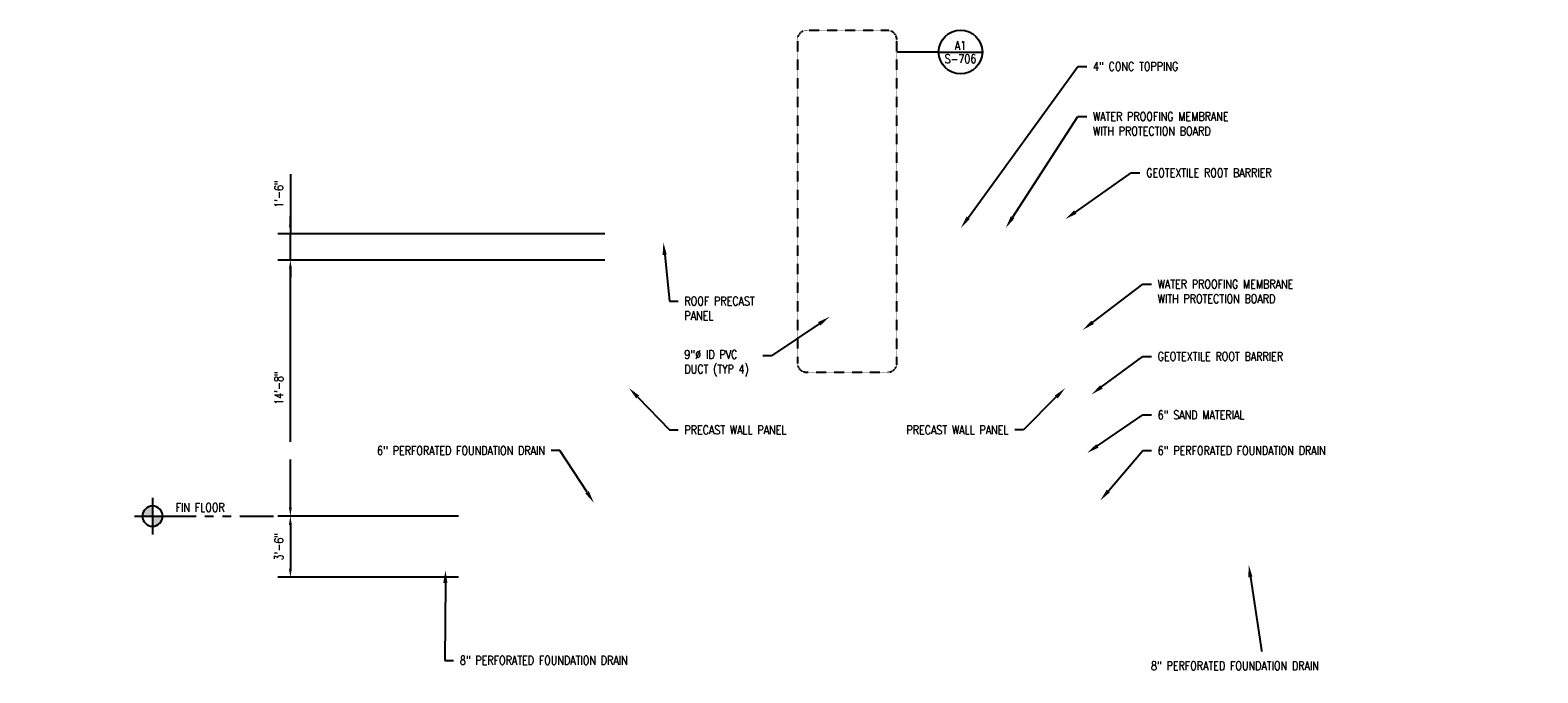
# Model space of a CAD drawing. Header units: inches. Extents: x -4337 to 2827, y -361 to 789.
# Tile 1 of 2: x -1319 to -283, y -361 to 81. Entities that reach past the tile are written whole.
import ezdxf
from ezdxf import colors
from ezdxf.entities.mleader import LeaderData, LeaderLine
from ezdxf.enums import TextEntityAlignment as Align
from ezdxf.math import Vec2, Vec3

# ---------------------------------------------------------------- set-up
doc = ezdxf.new("R2010")
doc.units = ezdxf.units.IN
doc.header["$MEASUREMENT"] = 0
doc.linetypes.add('HIDDEN2', pattern=[0.1875, 0.125, -0.0625])
doc.linetypes.add('PHANTOM2', pattern=[1.25, 0.625, -0.125, 0.125, -0.125, 0.125, -0.125])
doc.layers.get('Defpoints').update_dxf_attribs({"color": 243})
doc.layers.add('S-ANNO-DIMS', color=1, linetype='Continuous')
doc.layers.add('S-ANNO-TEXT', color=2, linetype='Continuous')
doc.layers.add('S-ANNO-SYMB', color=2, linetype='Continuous', lineweight=25)
doc.styles.add('Annotative', font='romans.shx', dxfattribs={"width": 0.8, "height": 0.125})
doc.styles.get("Standard").update_dxf_attribs({"font": 'romans.shx', "width": 0.8})
doc.dimstyles.new('Annotative', dxfattribs={"dimscale": 0, "dimtxt": 0.125, "dimasz": 0.125, "dimexe": 0.179688, "dimexo": 0.0625, "dimgap": 0.09, "dimtad": 1, "dimdec": 3, "dimzin": 3, "dimdsep": 46, "dimlunit": 4, "dimtxsty": 'Annotative', "dimcen": 0.09, "dimclrt": 2, "dimazin": 2, "dimtfac": 1, "dimtdec": 3, "dimtmove": 1, "dimatfit": 3, "dimfxl": 1, "dimtfill": 1, "dimfrac": 2, "dimtolj": 1, "dimtzin": 0, "dimarcsym": 0})

# ---------------------------------------------------------------- blocks, each defined once
blk = doc.blocks.new('ELEVID')
at = {"layer": 'S-ANNO-SYMB'}
blk.add_line((-0.312, 0), (0.312, 0), dxfattribs=at)
blk.add_circle((0, 0), 0.313, dxfattribs=at)
at = {"layer": 'S-ANNO-TEXT', "style": 'Annotative', "width": 0.8}
for tag, p in [('DET_NO', (0, 0.091)), ('REFSHT', (0, -0.096))]:
    blk.add_attdef(tag, text='', height=0.125, dxfattribs=at).set_placement(p, align=Align.MIDDLE_CENTER)
blk = doc.blocks.new('*D14')
at = {"layer": 'Defpoints', "color": 0, "transparency": 16777216}
for p in [(-1021.7, -253), (-1140.4, -295), (-1021.7, -295)]:
    blk.add_point(p, dxfattribs=at)
at = {"layer": 'S-ANNO-DIMS', "color": 0, "lineweight": -2, "transparency": 16777216}
for p, q in [((-1024.7, -253), (-1149, -253)), ((-1140.4, -259), (-1140.4, -289)), ((-1024.7, -295), (-1149, -295))]:
    blk.add_line(p, q, dxfattribs=at)
at = {"layer": 'S-ANNO-DIMS', "color": 0, "transparency": 16777216}
for points in [[(-1141.4, -259), (-1139.4, -259), (-1140.4, -253)], [(-1141.4, -289), (-1139.4, -289), (-1140.4, -295)]]:
    blk.add_solid(points, dxfattribs=at)
at = {"layer": 'S-ANNO-DIMS', "color": 2, "transparency": 16777216, "insert": (-1148.3, -274), "char_height": 6, "attachment_point": 5, "rotation": 90, "style": 'Annotative', "bg_fill": 3, "box_fill_scale": 1.25, "bg_fill_color": 256, "bg_fill_true_color": 13158600, "bg_fill_transparency": 0}
blk.add_mtext('\\A1;3\'-6"', dxfattribs=at)
blk = doc.blocks.new('*D15')
at = {"layer": 'Defpoints', "color": 0, "transparency": 16777216}
for p in [(-1140.4, -77), (-921.2, -77), (-1021.7, -253)]:
    blk.add_point(p, dxfattribs=at)
at = {"layer": 'S-ANNO-DIMS', "color": 0, "lineweight": -2, "transparency": 16777216}
for p, q in [((-924.2, -77), (-1149, -77)), ((-1140.4, -247), (-1140.4, -83)), ((-1024.7, -253), (-1149, -253))]:
    blk.add_line(p, q, dxfattribs=at)
at = {"layer": 'S-ANNO-DIMS', "color": 0, "transparency": 16777216}
for points in [[(-1141.4, -83), (-1139.4, -83), (-1140.4, -77)], [(-1141.4, -247), (-1139.4, -247), (-1140.4, -253)]]:
    blk.add_solid(points, dxfattribs=at)
at = {"layer": 'S-ANNO-DIMS', "color": 2, "transparency": 16777216, "insert": (-1148.3, -165), "char_height": 6, "attachment_point": 5, "rotation": 90, "style": 'Annotative', "bg_fill": 3, "box_fill_scale": 1.25, "bg_fill_color": 256, "bg_fill_true_color": 13158600, "bg_fill_transparency": 0}
blk.add_mtext('\\A1;14\'-8"', dxfattribs=at)
blk = doc.blocks.new('*D16')
at = {"layer": 'Defpoints', "color": 0, "transparency": 16777216}
for p in [(-1140.4, -59), (-921.2, -59), (-921.2, -77)]:
    blk.add_point(p, dxfattribs=at)
at = {"layer": 'S-ANNO-DIMS', "color": 0, "lineweight": -2, "transparency": 16777216}
for p, q in [((-1140.4, -18), (-1140.4, -59)), ((-1140.4, -53), (-1140.4, -47)), ((-924.2, -59), (-1149, -59)), ((-1140.4, -77), (-1140.4, -59)), ((-1140.4, -77), (-1140.4, -59)), ((-924.2, -77), (-1149, -77)), ((-1140.4, -83), (-1140.4, -89))]:
    blk.add_line(p, q, dxfattribs=at)
at = {"layer": 'S-ANNO-DIMS', "color": 0, "transparency": 16777216}
for points in [[(-1141.4, -53), (-1139.4, -53), (-1140.4, -59)], [(-1141.4, -83), (-1139.4, -83), (-1140.4, -77)]]:
    blk.add_solid(points, dxfattribs=at)
at = {"layer": 'S-ANNO-DIMS', "color": 2, "transparency": 16777216, "insert": (-1148.3, -31.7), "char_height": 6, "attachment_point": 5, "rotation": 90, "style": 'Annotative', "bg_fill": 3, "box_fill_scale": 1.25, "bg_fill_color": 256, "bg_fill_true_color": 13158600, "bg_fill_transparency": 0}
blk.add_mtext('\\A1;1\'-6"', dxfattribs=at)
blk = doc.blocks.new('*U9')
h = blk.add_hatch(color=256)
h.paths.add_polyline_path([(1.649, 0), (1.794, 0), (1.794, -0.145, -0.414214)])
h.paths.add_polyline_path([(1.794, 0.145, -0.414214), (1.939, 0), (1.794, 0)])
for p, q in [((1.794, 0.261), (1.794, -0.261)), ((2.055, 0), (1.533, 0))]:
    blk.add_line(p, q)
at = {"linetype": 'PHANTOM2'}
blk.add_line((1.794, 0), (0.062, 0), dxfattribs=at)
blk.add_circle((1.794, 0), 0.145)
for tag, p in [('RLINE_1', (0.654, 0.25)), ('RLINE_2', (0.654, 0.062)), ('RLINE_3', (0.654, -0.156))]:
    blk.add_attdef(tag, p, '', height=0.1)

msp = doc.modelspace()

# ---------------------------------------------------------------- linework, layer by layer
at = {"layer": 'S-ANNO-SYMB', "linetype": 'HIDDEN2', "lineweight": -3}
msp.add_lwpolyline([(-791.7596, 74.6033), (-791.7596, -148.0474, 0.414213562), (-785.7596, -154.0474), (-729.4716, -154.0474, 0.414213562), (-723.4716, -148.0474), (-723.4716, 74.6033, 0.414213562), (-729.4716, 80.6033), (-785.7596, 80.6033, 0.414213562)], format="xyb", close=True, dxfattribs=at)
at = {"layer": 'S-ANNO-SYMB', "lineweight": -3}
msp.add_lwpolyline([(-694.6553, 65.9177), (-694.6553, 65.9177), (-723.4716, 65.7139)], dxfattribs=at)

# ---------------------------------------------------------------- block references
ref = msp.add_blockref('ELEVID', (-679.6553, 65.9177), dxfattribs=dict(at, xscale=48, yscale=48, zscale=48))
ref.add_attrib('DET_NO', 'A1', dxfattribs={"layer": 'S-ANNO-TEXT', "color": 1, "height": 6, "style": 'Annotative', "width": 0.8}).set_placement((-679.6553, 70.2988), align=Align.MIDDLE_CENTER)
ref.add_attrib('REFSHT', 'S-706', dxfattribs={"layer": 'S-ANNO-TEXT', "color": 1, "height": 6, "style": 'Annotative', "width": 0.8}).set_placement((-679.6553, 61.3023), align=Align.MIDDLE_CENTER)

# ---------------------------------------------------------------- dimensions: what is measured, and where the dimension line sits
at = {"layer": 'S-ANNO-DIMS'}
dim = msp.add_linear_dim(base=(-1140.4157, -295.0107), p1=(-1021.6871, -253.0107), p2=(-1021.6871, -295.0107), angle=90, dimstyle='Annotative', override={"dimpost": '\\X'}, dxfattribs=at)
dim.commit()
dim.dimension.update_dxf_attribs({"geometry": '*D14', "text_midpoint": (-1148.3072, -274.0107)})

# ---------------------------------------------------------------- leaders
at = {"layer": 'S-ANNO-TEXT'}
ml = msp.add_multileader_mtext('Standard', dxfattribs=at)
ml.set_content('GEOTEXTILE ROOT BARRIER', color=2, style='Annotative')
ml.set_leader_properties(color=1)
ml.build(insert=Vec2(0, 0))
ml.multileader.update_dxf_attribs({"dogleg_length": 0.125, "arrow_head_size": 8.64, "scale": 48})
ctx = ml.context
ctx.base_point, ctx.scale, ctx.char_height, ctx.arrow_head_size, ctx.landing_gap_size, ctx.plane_origin = Vec3(-556.2706, -17.0846), 48, 6, 8.64, 4.32, Vec3(-618.4418, -28.8913)
notes = []
notes.append((ctx, [(0, (1, 1, 0), (-562.2706, -17.0846), (1, 0), 6, [(0, [(-607.7563, -49.0107)], 0, [])])]))
ctx.mtext.insert, ctx.mtext.flow_direction = Vec3(-551.9506, -14.0846), 5
ml = msp.add_multileader_mtext('Standard', dxfattribs=at)
ml.set_content('ROOF PRECAST\\PPANEL', color=2, style='Annotative')
ml.set_leader_properties(color=1)
ml.build(insert=Vec2(0, 0))
ml.multileader.update_dxf_attribs({"dogleg_length": 0.125, "arrow_head_size": 8.64, "scale": 48})
ctx = ml.context
ctx.base_point, ctx.scale, ctx.char_height, ctx.arrow_head_size, ctx.landing_gap_size, ctx.plane_origin = Vec3(-873.8068, -105.2383), 48, 6, 8.64, 4.32, Vec3(-939.3215, -79.1644)
notes.append((ctx, [(0, (1, 1, 0), (-879.8068, -105.2383), (1, 0), 6, [(0, [(-883.9269, -64.8857)], 0, [])])]))
ctx.mtext.insert, ctx.mtext.flow_direction = Vec3(-869.4868, -102.2383), 5
ml = msp.add_multileader_mtext('Standard', dxfattribs=at)
ml.set_content('9"%%C ID PVC \\PDUCT (TYP 4)', color=2, style='Annotative')
ml.set_leader_properties(color=1)
ml.build(insert=Vec2(0, 0))
ml.multileader.update_dxf_attribs({"dogleg_length": 0.125, "arrow_head_size": 8.64, "scale": 48})
ctx = ml.context
ctx.base_point, ctx.scale, ctx.char_height, ctx.arrow_head_size, ctx.landing_gap_size, ctx.plane_origin = Vec3(-873.8097, -142.9476), 48, 6, 8.64, 4.32, Vec3(-719.1469, -113.9769)
notes.append((ctx, [(0, (1, 1, 0), (-809.5697, -142.9476), (-1, 0), 6, [(0, [(-769.6156, -116.0097)], 0, [])])]))
ctx.mtext.insert, ctx.mtext.flow_direction = Vec3(-869.4897, -138.9476), 5
ml = msp.add_multileader_mtext('Standard', dxfattribs=at)
ml.set_content('GEOTEXTILE ROOT BARRIER', color=2, style='Annotative')
ml.set_leader_properties(color=1)
ml.build(insert=Vec2(0, 0))
ml.multileader.update_dxf_attribs({"dogleg_length": 0.125, "arrow_head_size": 8.64, "scale": 48})
ctx = ml.context
ctx.base_point, ctx.scale, ctx.char_height, ctx.arrow_head_size, ctx.landing_gap_size, ctx.plane_origin = Vec3(-548.3778, -143.2227), 48, 6, 8.64, 4.32, Vec3(-589.6871, -169.3861)
notes.append((ctx, [(0, (1, 1, 0), (-554.3778, -143.2227), (1, 0), 6, [(0, [(-589.6871, -169.3861)], 0, [])])]))
ctx.mtext.insert, ctx.mtext.flow_direction = Vec3(-544.0578, -140.2227), 5
ctx.mtext.has_bg_fill, ctx.mtext.bg_color, ctx.mtext.bg_scale_factor, ctx.mtext.bg_transparency, ctx.mtext.use_window_bg_color = 1, -1027028792, 1.5, 0, 1
ml = msp.add_multileader_mtext('Standard', dxfattribs=at)
ml.set_content('PRECAST WALL PANEL', color=2, style='Annotative')
ml.set_leader_properties(color=1)
ml.build(insert=Vec2(0, 0))
ml.multileader.update_dxf_attribs({"dogleg_length": 0.125, "arrow_head_size": 8.64, "scale": 48})
ctx = ml.context
ctx.base_point, ctx.scale, ctx.char_height, ctx.arrow_head_size, ctx.landing_gap_size, ctx.plane_origin = Vec3(-873.8255, -193.7672), 48, 6, 8.64, 4.32, Vec3(-719.1469, -164.7965)
notes.append((ctx, [(1, (1, 1, 0), (-879.8255, -193.7672), (1, 0), 6, [(0, [(-907.5441, -165.0107)], 0, [])])]))
ctx.mtext.insert, ctx.mtext.flow_direction = Vec3(-869.5055, -190.7672), 5
ml = msp.add_multileader_mtext('Standard', dxfattribs=at)
ml.set_content('PRECAST WALL PANEL', color=2, style='Annotative')
ml.set_leader_properties(color=1)
ml.build(insert=Vec2(0, 0))
ml.multileader.update_dxf_attribs({"dogleg_length": 0.125, "arrow_head_size": 8.64, "scale": 48})
ctx = ml.context
ctx.base_point, ctx.scale, ctx.char_height, ctx.arrow_head_size, ctx.landing_gap_size, ctx.plane_origin = Vec3(-730.0801, -193.7672), 48, 6, 8.64, 4.32, Vec3(-796.0842, -164.7965)
ctx.text_align_type = 2
notes.append((ctx, [(1, (1, 1, 0), (-636.3544, -193.7672), (-1, 0), 6, [(0, [(-607.6871, -165.0107)], 0, [])])]))
ctx.mtext.insert, ctx.mtext.alignment, ctx.mtext.flow_direction = Vec3(-646.6744, -190.7672), 3, 5
ml = msp.add_multileader_mtext('Standard', dxfattribs=at)
ml.set_content('6" SAND MATERIAL', color=2, style='Annotative')
ml.set_leader_properties(color=1)
ml.build(insert=Vec2(0, 0))
ml.multileader.update_dxf_attribs({"dogleg_length": 0.125, "arrow_head_size": 8.64, "scale": 48})
ctx = ml.context
ctx.base_point, ctx.scale, ctx.char_height, ctx.arrow_head_size, ctx.landing_gap_size, ctx.plane_origin = Vec3(-548.3778, -183.4666), 48, 6, 8.64, 4.32, Vec3(-592.6871, -209.6299)
notes.append((ctx, [(0, (1, 1, 0), (-554.3778, -183.4666), (1, 0), 6, [(0, [(-592.6871, -209.6299)], 0, [])])]))
ctx.mtext.insert, ctx.mtext.flow_direction = Vec3(-544.0578, -180.4666), 5
ctx.mtext.has_bg_fill, ctx.mtext.bg_color, ctx.mtext.bg_scale_factor, ctx.mtext.bg_transparency, ctx.mtext.use_window_bg_color = 1, -1027028792, 1.5, 0, 1
ml = msp.add_multileader_mtext('Standard', dxfattribs=at)
ml.set_content('8" PERFORATED FOUNDATION DRAIN', color=2, style='Annotative')
ml.set_leader_properties(color=1)
ml.build(insert=Vec2(0, 0))
ml.multileader.update_dxf_attribs({"dogleg_length": 0.125, "arrow_head_size": 8.64, "scale": 48})
ctx = ml.context
ctx.base_point, ctx.scale, ctx.char_height, ctx.arrow_head_size, ctx.landing_gap_size, ctx.plane_origin = Vec3(-553.0075, -355.7808), 48, 6, 8.64, 4.32, Vec3(-592.6871, -378.9442)
notes.append((ctx, [(1, (1, 1, 0), (-471.1675, -355.7808), (-1, 0), 6, [(0, [(-481.5727, -286.2819)], 0, [])])]))
ctx.mtext.insert, ctx.mtext.width, ctx.mtext.flow_direction = Vec3(-548.6875, -352.7808), 70.233299, 5
ctx.mtext.has_bg_fill, ctx.mtext.bg_color, ctx.mtext.bg_scale_factor, ctx.mtext.bg_transparency, ctx.mtext.use_window_bg_color = 1, -1027028792, 1.5, 0, 1
for ctx, leaders in notes:
    for number, flags, end, landing, length, lines in leaders:
        leader = LeaderData()
        leader.index, (leader.has_last_leader_line, leader.has_dogleg_vector, leader.attachment_direction) = number, flags
        leader.last_leader_point, leader.dogleg_vector, leader.dogleg_length = Vec3(end), Vec3(landing), length
        for number, points, colour, breaks in lines:
            line = LeaderLine()
            line.index, line.vertices, line.color, line.breaks = number, Vec3.list(points), colors.encode_raw_color(colour), breaks
            leader.lines.append(line)
        ctx.leaders.append(leader)

# ---------------------------------------------------------------- next in the draw order: dimensions: what is measured, and where the dimension line sits
at = {"layer": 'S-ANNO-DIMS'}
dim = msp.add_linear_dim(base=(-1140.4157, -77.0107), p1=(-1021.6871, -253.0107), p2=(-921.1871, -77.0107), angle=90, dimstyle='Annotative', override={"dimpost": '\\X'}, dxfattribs=at)
dim.commit()
dim.dimension.update_dxf_attribs({"geometry": '*D15', "text_midpoint": (-1148.3072, -165.0107)})

# ---------------------------------------------------------------- next in the draw order: leaders
at = {"layer": 'S-ANNO-TEXT'}
ml = msp.add_multileader_mtext('Standard', dxfattribs=at)
ml.set_content('WATER PROOFING MEMBRANE\\PWITH PROTECTION BOARD', color=2, style='Annotative')
ml.set_leader_properties(color=1)
ml.build(insert=Vec2(0, 0))
ml.multileader.update_dxf_attribs({"dogleg_length": 0.125, "arrow_head_size": 8.64, "scale": 48})
ctx = ml.context
ctx.base_point, ctx.scale, ctx.char_height, ctx.arrow_head_size, ctx.landing_gap_size, ctx.plane_origin = Vec3(-592.8756, 21.5956), 48, 6, 8.64, 4.32, Vec3(-740.3193, -140.2945)
notes = []
notes.append((ctx, [(0, (1, 1, 0), (-598.8756, 21.5956), (1, 0), 6, [(0, [(-648.5717, -55.0107)], 0, [])])]))
ctx.mtext.insert, ctx.mtext.flow_direction = Vec3(-588.5556, 24.5956), 5
ctx.mtext.has_bg_fill, ctx.mtext.bg_color, ctx.mtext.bg_scale_factor, ctx.mtext.bg_transparency, ctx.mtext.use_window_bg_color = 1, -1027028792, 1.5, 0, 1
ml = msp.add_multileader_mtext('Standard', dxfattribs=at)
ml.set_content('WATER PROOFING MEMBRANE\\PWITH PROTECTION BOARD', color=2, style='Annotative')
ml.set_leader_properties(color=1)
ml.build(insert=Vec2(0, 0))
ml.multileader.update_dxf_attribs({"dogleg_length": 0.125, "arrow_head_size": 8.64, "scale": 48})
ctx = ml.context
ctx.base_point, ctx.scale, ctx.char_height, ctx.arrow_head_size, ctx.landing_gap_size, ctx.plane_origin = Vec3(-548.3778, -93.6248), 48, 6, 8.64, 4.32, Vec3(-563.6833, -231.1913)
notes.append((ctx, [(0, (1, 1, 0), (-554.3778, -93.6248), (1, 0), 6, [(0, [(-595.6871, -125.0655)], 0, [])])]))
ctx.mtext.insert, ctx.mtext.flow_direction = Vec3(-544.0578, -90.6248), 5
ctx.mtext.has_bg_fill, ctx.mtext.bg_color, ctx.mtext.bg_scale_factor, ctx.mtext.bg_transparency, ctx.mtext.use_window_bg_color = 1, -1027028792, 1.5, 0, 1
ml = msp.add_multileader_mtext('Standard', dxfattribs=at)
ml.set_content('6" PERFORATED FOUNDATION DRAIN', color=2, style='Annotative')
ml.set_leader_properties(color=1)
ml.build(insert=Vec2(0, 0))
ml.multileader.update_dxf_attribs({"dogleg_length": 0.125, "arrow_head_size": 8.64, "scale": 48})
ctx = ml.context
ctx.base_point, ctx.scale, ctx.char_height, ctx.arrow_head_size, ctx.landing_gap_size, ctx.plane_origin = Vec3(-548.3778, -207.9485), 48, 6, 8.64, 4.32, Vec3(-592.6871, -234.1119)
notes.append((ctx, [(0, (1, 1, 0), (-554.3778, -207.9485), (1, 0), 6, [(0, [(-583.5982, -242.2757)], 0, [])])]))
ctx.mtext.insert, ctx.mtext.width, ctx.mtext.flow_direction = Vec3(-544.0578, -204.9485), 70.233299, 5
ctx.mtext.has_bg_fill, ctx.mtext.bg_color, ctx.mtext.bg_scale_factor, ctx.mtext.bg_transparency, ctx.mtext.use_window_bg_color = 1, -1027028792, 1.5, 0, 1
ml = msp.add_multileader_mtext('Standard', dxfattribs=at)
ml.set_content('8" PERFORATED FOUNDATION DRAIN', color=2, style='Annotative')
ml.set_leader_properties(color=1)
ml.build(insert=Vec2(0, 0))
ml.multileader.update_dxf_attribs({"dogleg_length": 0.125, "arrow_head_size": 8.64, "scale": 48})
ctx = ml.context
ctx.base_point, ctx.scale, ctx.char_height, ctx.arrow_head_size, ctx.landing_gap_size, ctx.plane_origin = Vec3(-1028.2054, -352.0904), 48, 6, 8.64, 4.32, Vec3(-1085.6633, -378.9442)
notes.append((ctx, [(0, (1, 1, 0), (-1034.2054, -352.0904), (1, 0), 6, [(0, [(-1033.8015, -290.1948)], 0, [])])]))
ctx.mtext.insert, ctx.mtext.width, ctx.mtext.flow_direction = Vec3(-1023.8854, -349.0904), 70.233299, 5
ctx.mtext.has_bg_fill, ctx.mtext.bg_color, ctx.mtext.bg_scale_factor, ctx.mtext.bg_transparency, ctx.mtext.use_window_bg_color = 1, -1027028792, 1.5, 0, 1
for ctx, leaders in notes:
    for number, flags, end, landing, length, lines in leaders:
        leader = LeaderData()
        leader.index, (leader.has_last_leader_line, leader.has_dogleg_vector, leader.attachment_direction) = number, flags
        leader.last_leader_point, leader.dogleg_vector, leader.dogleg_length = Vec3(end), Vec3(landing), length
        for number, points, colour, breaks in lines:
            line = LeaderLine()
            line.index, line.vertices, line.color, line.breaks = number, Vec3.list(points), colors.encode_raw_color(colour), breaks
            leader.lines.append(line)
        ctx.leaders.append(leader)

# ---------------------------------------------------------------- next in the draw order: block references
at = {"layer": 'S-ANNO-TEXT', "linetype": 'Continuous', "lineweight": 0}
ref = msp.add_blockref('*U9', (-1149.0407, -253.0107), dxfattribs=dict(at, xscale=-48, yscale=48, zscale=48))
ref.add_attrib('RLINE_2', 'FIN FLOOR', (-1219.2849, -250.0107), dxfattribs={"layer": '0', "height": 6, "width": 0.8})

# ---------------------------------------------------------------- next in the draw order: dimensions: what is measured, and where the dimension line sits
at = {"layer": 'S-ANNO-DIMS'}
dim = msp.add_linear_dim(base=(-1140.4157, -59.0107), p1=(-921.1871, -77.0107), p2=(-921.1871, -59.0107), angle=90, dimstyle='Annotative', override={"dimpost": '\\X'}, dxfattribs=at)
dim.commit()
dim.dimension.update_dxf_attribs({"geometry": '*D16', "text_midpoint": (-1140.4157, -31.6699), "dimtype": 160})

# ---------------------------------------------------------------- next in the draw order: leaders
at = {"layer": 'S-ANNO-TEXT'}
ml = msp.add_multileader_mtext('Standard', dxfattribs=at)
ml.set_content('4" CONC TOPPING', color=2, style='Annotative')
ml.set_leader_properties(color=1)
ml.build(insert=Vec2(0, 0))
ml.multileader.update_dxf_attribs({"dogleg_length": 0.125, "arrow_head_size": 8.64, "scale": 48})
ctx = ml.context
ctx.base_point, ctx.scale, ctx.char_height, ctx.arrow_head_size, ctx.landing_gap_size, ctx.plane_origin = Vec3(-592.8756, 56.0384), 48, 6, 8.64, 4.32, Vec3(-740.3193, -91.148)
notes = []
notes.append((ctx, [(0, (1, 1, 0), (-598.8756, 56.0384), (1, 0), 6, [(0, [(-679.433, -55.0107)], 0, [])])]))
ctx.mtext.insert, ctx.mtext.flow_direction = Vec3(-588.5556, 59.0384), 5
ctx.mtext.has_bg_fill, ctx.mtext.bg_color, ctx.mtext.bg_scale_factor, ctx.mtext.bg_transparency, ctx.mtext.use_window_bg_color = 1, -1027028792, 1.5, 0, 1
for ctx, leaders in notes:
    for number, flags, end, landing, length, lines in leaders:
        leader = LeaderData()
        leader.index, (leader.has_last_leader_line, leader.has_dogleg_vector, leader.attachment_direction) = number, flags
        leader.last_leader_point, leader.dogleg_vector, leader.dogleg_length = Vec3(end), Vec3(landing), length
        for number, points, colour, breaks in lines:
            line = LeaderLine()
            line.index, line.vertices, line.color, line.breaks = number, Vec3.list(points), colors.encode_raw_color(colour), breaks
            leader.lines.append(line)
        ctx.leaders.append(leader)

# ---------------------------------------------------------------- next in the draw order: leaders
ml = msp.add_multileader_mtext('Standard', dxfattribs=at)
ml.set_content('6" PERFORATED FOUNDATION DRAIN', color=2, style='Annotative')
ml.set_leader_properties(color=1)
ml.build(insert=Vec2(0, 0))
ml.multileader.update_dxf_attribs({"dogleg_length": 0.125, "arrow_head_size": 8.64, "scale": 48})
ctx = ml.context
ctx.base_point, ctx.scale, ctx.char_height, ctx.arrow_head_size, ctx.landing_gap_size, ctx.plane_origin = Vec3(-1036.8797, -207.9485), 48, 6, 8.64, 4.32, Vec3(-1081.189, -234.1119)
ctx.text_align_type = 2
notes = []
notes.append((ctx, [(1, (1, 1, 0), (-955.0397, -207.9485), (-1, 0), 6, [(0, [(-931.6871, -243.8704)], 0, [])])]))
ctx.mtext.insert, ctx.mtext.width, ctx.mtext.alignment, ctx.mtext.flow_direction = Vec3(-965.3597, -204.9485), 70.233299, 3, 5
ctx.mtext.has_bg_fill, ctx.mtext.bg_color, ctx.mtext.bg_scale_factor, ctx.mtext.bg_transparency, ctx.mtext.use_window_bg_color = 1, -1027028792, 1.5, 0, 1
for ctx, leaders in notes:
    for number, flags, end, landing, length, lines in leaders:
        leader = LeaderData()
        leader.index, (leader.has_last_leader_line, leader.has_dogleg_vector, leader.attachment_direction) = number, flags
        leader.last_leader_point, leader.dogleg_vector, leader.dogleg_length = Vec3(end), Vec3(landing), length
        for number, points, colour, breaks in lines:
            line = LeaderLine()
            line.index, line.vertices, line.color, line.breaks = number, Vec3.list(points), colors.encode_raw_color(colour), breaks
            leader.lines.append(line)
        ctx.leaders.append(leader)

doc.saveas('drawing.dxf')
